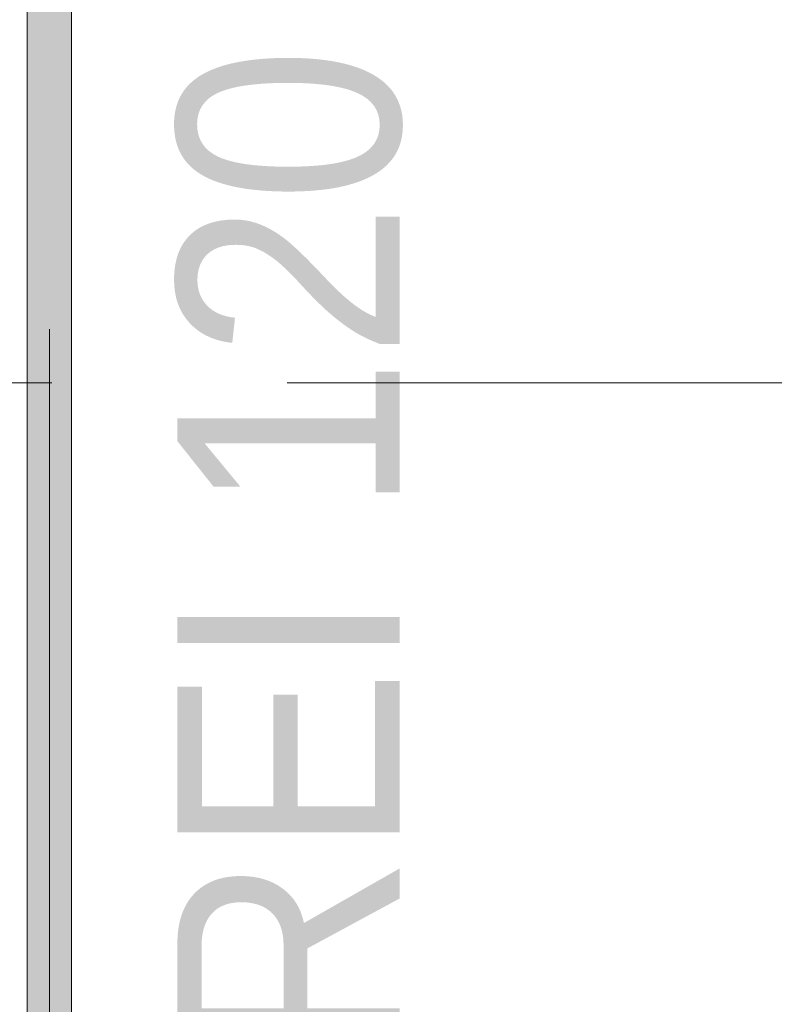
# Model space of a CAD drawing. Header units: centimetres. Extents: x -2424 to 2260, y -130 to 3012.
# Tile 34 of 81: x 290 to 392, y 805 to 937. Entities that reach past the tile are written whole.
import ezdxf

# ---------------------------------------------------------------- set-up
doc = ezdxf.new("R2010")
doc.units = ezdxf.units.CM
for name, pattern in [('Dash', [60, 30, -30]), ('Długa kreska', [142.875, 95.25, -47.625]), ('Oś', [222.25, 127, -31.75, 31.75, -31.75])]:
    doc.linetypes.add(name, pattern=pattern)
for name, color, linetype, lineweight in [('A-DETL', 90, 'Continuous', 9), ('A-WALL', 113, 'Continuous', 13), ('G-ANNO-TEXT', 231, 'Continuous', 13), ('S-GRID', 1, 'Continuous', 13)]:
    doc.layers.add(name, color=color, linetype=linetype, lineweight=lineweight)
doc.layers.add('A-WALL-PATT', color=111, linetype='Continuous', lineweight=13, plot=False)
doc.styles.add('Arial_9', font='arial.ttf', dxfattribs={"width": 0.9, "height": 30})

msp = doc.modelspace()

# ---------------------------------------------------------------- linework, layer by layer
at = {"layer": 'A-DETL', "color": 251, "linetype": 'Długa kreska', "lineweight": 9}
msp.add_line((294.38, 800.33), (294.38, 1005.83), dxfattribs=at)
at = {"layer": 'A-DETL', "color": 251, "linetype": 'Dash', "lineweight": 9}
msp.add_open_spline([(412.84, 1006.95), (412.84, 497.96), (412.84, 435.33), (370.99, 410.92), (291.38, 409.33)], degree=3, knots=[0, 0, 0, 0, 6.781245, 8.866954, 8.866954, 8.866954, 8.866954], dxfattribs=at)
at = {"layer": 'A-WALL', "color": 251, "lineweight": 9}
for p, q in [((291.38, 1117.33), (291.38, 803.33)), ((297.38, 785.83), (297.38, 1003.78))]:
    msp.add_line(p, q, dxfattribs=at)
at = {"layer": 'A-WALL-PATT', "color": 251, "linetype": 'Continuous', "lineweight": 9, "extrusion": (0, 0, -1)}
for points in [[(-291.38, 935.15), (-297.38, 803.33), (-291.38, 1123.33)], [(-291.38, 1123.33), (-297.38, 803.33), (-297.38, 1123.33)], [(-297.38, 803.33), (-291.38, 935.15), (-291.38, 803.33)]]:
    msp.add_solid(points, dxfattribs=at)
at = {"layer": 'S-GRID', "color": 251, "linetype": 'Oś', "lineweight": 9}
msp.add_line((1342.46, 888.33), (-1368.76, 888.33), dxfattribs=at)

# ---------------------------------------------------------------- texts
at = {"layer": 'G-ANNO-TEXT', "color": 251, "lineweight": 9, "style": 'Arial_9', "width": 0.9}
msp.add_text('REI 120', height=30, rotation=90, dxfattribs=at).set_placement((341.65, 797.35))

doc.saveas('drawing.dxf')
